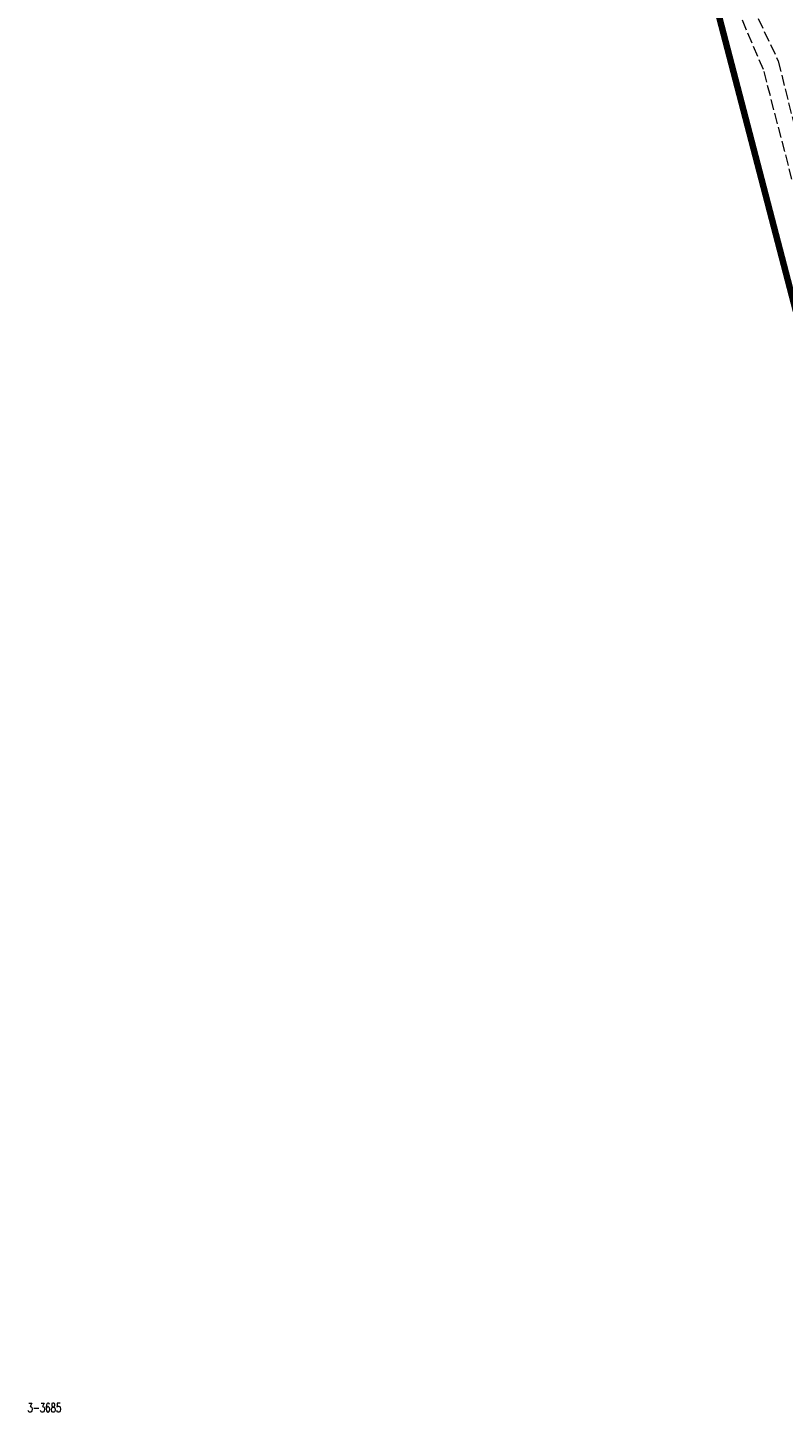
# Model space of a CAD drawing. Header units: metres. Extents: x 7542868 to 7543894, y 5828497 to 5830561.
# Tile 15 of 66: x 7543211 to 7543317, y 5829481 to 5829674. Entities that reach past the tile are written whole.
import ezdxf
from ezdxf.enums import TextEntityAlignment as Align

# ---------------------------------------------------------------- set-up
doc = ezdxf.new("R2010")
doc.units = ezdxf.units.M
doc.linetypes.add('1', pattern=[0])
doc.linetypes.add('2_KTJZ01', pattern=[2, 1.5, -0.5])
for name, color, linetype, lineweight in [('KTJZ_L_0', 7, '2_KTJZ01', 18), ('Numery_dzialek', 7, 'CONTINUOUS', 13), ('ZASIEG_L_0', 3, '1', 100)]:
    doc.layers.add(name, color=color, linetype=linetype, lineweight=lineweight)
doc.styles.get("Standard").update_dxf_attribs({"font": 'Simplex.SHX', "width": 0.75})

msp = doc.modelspace()

# ---------------------------------------------------------------- linework, layer by layer
at = {"layer": 'KTJZ_L_0', "linetype": '2_KTJZ01'}
for p, q in [((7543310.61, 5829681.14), (7543315.98, 5829669.78)), ((7543313.92, 5829668.6), (7543309.07, 5829679.93)), ((7543315.98, 5829669.78), (7543319.89, 5829654)), ((7543317.89, 5829653.31), (7543313.92, 5829668.6))]:
    msp.add_line(p, q, dxfattribs=at)
at = {"layer": 'ZASIEG_L_0', "linetype": '1'}
msp.add_line((7543334.68, 5829572.5), (7543244.26, 5829919.76), dxfattribs=at)

# ---------------------------------------------------------------- texts
at = {"layer": 'Numery_dzialek', "width": 0.7}
msp.add_text('3-3685', height=1.25, dxfattribs=at).set_placement((7543211.31, 5829482.7), align=Align.TOP_LEFT)

doc.saveas('drawing.dxf')
